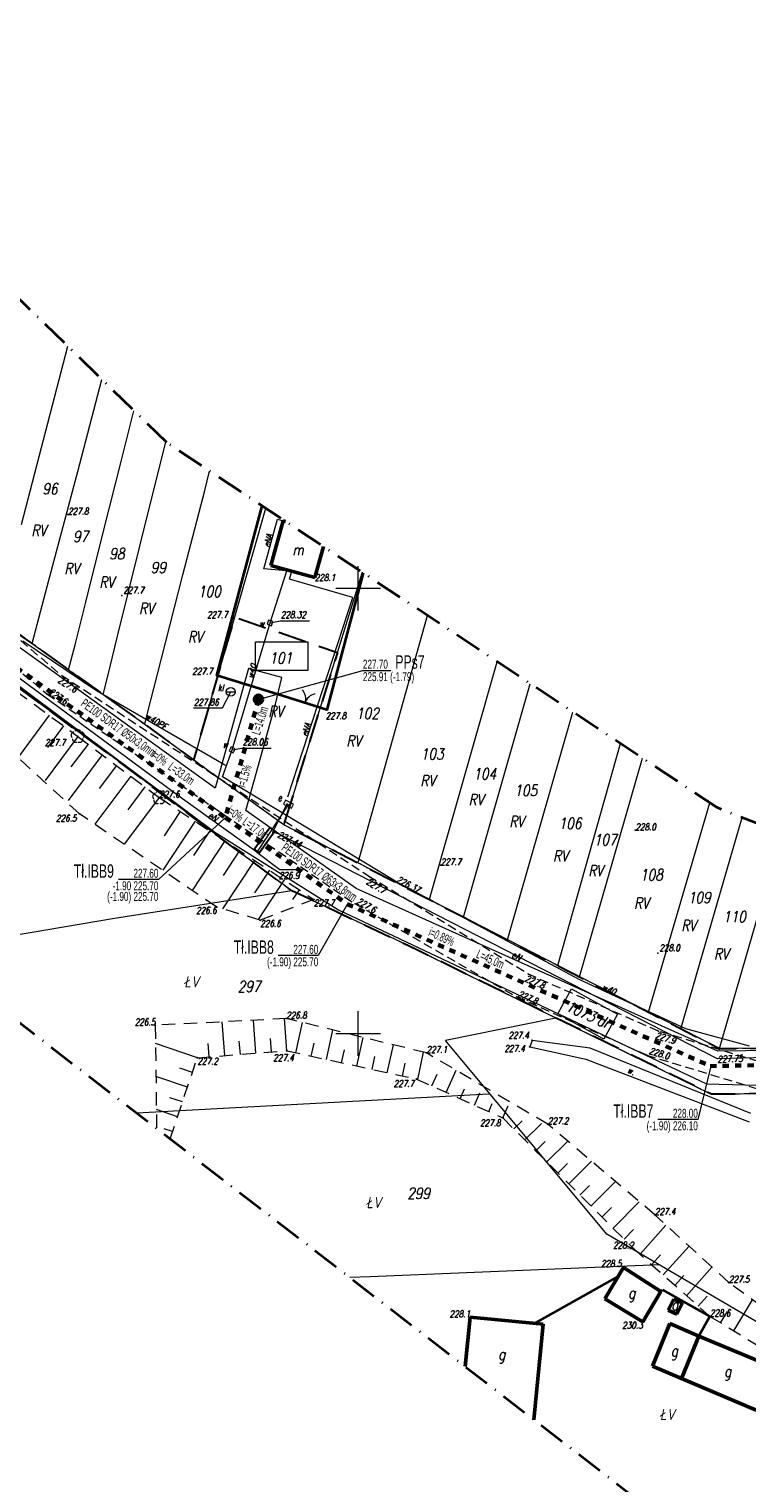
# Model space of a CAD drawing. Header units: millimetres. Extents: x 7436010 to 7436992, y 5663514 to 5666647.
# Tile 25 of 73: x 7436113 to 7436194, y 5664100 to 5664263. Entities that reach past the tile are written whole.
import ezdxf
from ezdxf.enums import TextEntityAlignment as Align

# ---------------------------------------------------------------- set-up
doc = ezdxf.new("R2010")
doc.units = ezdxf.units.MM
doc.header["$PDSIZE"] = 1
for name, pattern in [('$0$HIDDEN', [9.525, 6.35, -3.175]), ('0.7_0.7', [1.4, 0.7, -0.7]), ('1', [0]), ('2_EGBU_A', [0]), ('4', [2.5, 1.5, -1]), ('GAK', [3.5, 2, -0.75, 0, -0.75]), ('GDE', [0]), ('GUZ', [1.5, 1, -0.5]), ('KOR', [2, 1, 1]), ('KOU', [1.5, 1, -0.5]), ('UBE', [0]), ('UPE', [2, 1, 1])]:
    doc.linetypes.add(name, pattern=pattern)
for name, color, linetype, lineweight in [('1 OGRODZENIE', 7, 'BGT', 35), ('2 BRAMY FURTKI', 7, 'Continuous', 18), ('31 SZAMBO OSADNIK', 34, 'Continuous', 18), ('43 RZĘDNE KL', 34, 'Continuous', 18), ('5 RÓW PRZYDROŻNY', 7, 'Continuous', 18), ('9 JEZDNIA GRUNTOWA', 7, 'KOU', 18), ('_BB_Kanalizacja ciśnieniowa przydomowa - trasa', 64, '0.7_0.7', 60), ('_CC_Przepompownia przydomowa - plamki', 3, 'Continuous', 40), ('_CC_Przepompownia przydomowa - symbol', 1, 'Continuous', 40), ('_DZIAŁKI DO POZWOLENIA', 110, 'Continuous', 9), ('_J_rury AROT', 1, 'Continuous', 30), ('_LINIA ROZ.LOKA', 4, '$0$HIDDEN', 30), ('DZIALKI_SYT-WYS_T_0', 7, 'Continuous', 18), ('Działki zarys', 7, 'Continuous', 18), ('EBUOA_T_0', 7, 'Continuous', 18), ('EBUPO_L_0', 7, '4', 18), ('EBUPP_L_0', 7, '1', 50), ('EDZPD_L_1', 7, 'GDE', 18), ('EGBB_E_T_0', 7, 'Continuous', 18), ('EGBB_L_0', 7, '2_EGBU_A', 50), ('EUZPU_L_7', 7, 'KOR', 18), ('Linie_odn', 7, 'Continuous', 9), ('Numery działek uzupełnienie', 7, 'Continuous', 18), ('obszar odziaływania inwestcyji', 80, 'Continuous', 20), ('Podzial_sekcyjny_krzyze', 7, 'Continuous', 13), ('PunPOMIAR1', 7, 'Continuous', 18), ('RzedPOMIAR1', 7, 'Continuous', 18), ('SZOPO_L_0', 7, 'BGT', 35), ('SZZPZ_T_0', 7, 'Continuous', 18), ('UEEOA_T_0', 1, 'Continuous', 18), ('UEEOC_T_0', 1, 'Continuous', 18), ('UEEOO_T_0', 1, 'Continuous', 18), ('UEEPA_T_0', 1, 'Continuous', 18), ('UEEPB_L_0', 1, 'UBE', 18), ('UEEPON_L_0', 1, 'UPE', 18), ('UWWOA_T_0', 5, 'Continuous', 18), ('UWWOC_T_0', 5, 'Continuous', 18), ('UWWOO_T_0', 5, 'Continuous', 18), ('UWWPA_T_0', 5, 'Continuous', 18), ('UWWPO_L_0', 5, '1', 18), ('UŻYTKI LINIE', 96, 'GUZ', 18), ('UŻYTKI OZNACZENIE', 96, 'Continuous', 18), ('WUKOS_T_0', 7, 'Continuous', 18), ('WUKOS_T_1', 7, 'Continuous', 18), ('WUKPS_L_2', 7, '4', 18), ('ZAKRES MAPY', 1, 'GAK', 35)]:
    doc.layers.add(name, color=color, linetype=linetype, lineweight=lineweight)
doc.layers.add('_CC Tłoczny PRZYDOMOWA_ tekst', color=64, linetype='Continuous')
doc.layers.add('_map', color=7, linetype='Continuous')
doc.styles.add('K1_ACAD', font='romans.shx', dxfattribs={"width": 0.8, "oblique": 12})
doc.styles.add('PLAN 1 pop.', font='ARIALN.TTF', dxfattribs={"width": 0.8})
doc.styles.add('PLAN 2 pop.', font='ARIALN.TTF', dxfattribs={"width": 0.8})
doc.linetypes.add('BGT', pattern='A,3.75,[133,ltypeshp.shx,S=0.1875,R=0,X=0,Y=0],3.75', length=7.5)

# ---------------------------------------------------------------- blocks, each defined once
blk = doc.blocks.new('DLI')
at = {"linetype": 'Continuous'}
blk.add_circle((0, 0), 0.045, dxfattribs=at)
for centre, start, end in [((-0.36, 0.12), 102.1445, 221.86), ((0, 0.38), 30.1401, 149.8599), ((0.36, 0.12), 318.14, 77.8555), ((-0.22, -0.3), 174.1482, 293.8542), ((0.22, -0.3), 246.1458, 5.8518)]:
    blk.add_arc(centre, 0.375, start, end, dxfattribs=at)
blk = doc.blocks.new('STE')
at = {"linetype": 'Continuous'}
for p, q in [((0.5, 0.25), (-0.5, 0.25)), ((-0.5, 0.25), (-0.5, -0.25)), ((0.5, -0.25), (0.5, 0.25)), ((-0.5, -0.25), (0.5, -0.25))]:
    blk.add_line(p, q, dxfattribs=at)
blk = doc.blocks.new('WLM')
at = {"linetype": 'Continuous'}
for p, q in [((0.25, 0.25), (-0.25, 0.25)), ((-0.25, 0.25), (-0.25, -0.25)), ((0.25, -0.25), (0.25, 0.25)), ((-0.25, -0.25), (0.25, -0.25))]:
    blk.add_line(p, q, dxfattribs=at)
blk = doc.blocks.new('WSP')
at = {"linetype": 'Continuous'}
blk.add_circle((0, 0), 0.045, dxfattribs=at)
blk = doc.blocks.new('BGB')
at = {"linetype": 'Continuous'}
for centre, start, end in [((-1.5, 0), 359.9995, 60), ((1.5, 0), 120, 180.0005)]:
    blk.add_arc(centre, 1.5, start, end, dxfattribs=at)
blk = doc.blocks.new('SZB')
at = {"linetype": 'Continuous'}
blk.add_line((-0.5, 0), (0.5, 0), dxfattribs=at)
blk.add_circle((0, 0), 0.5, dxfattribs=at)
blk = doc.blocks.new('STUDZ')
at = {"layer": '1 OGRODZENIE', "flags": 128}
blk.add_lwpolyline([(7436150.57, 5664201.72), (7436146.47, 5664186.36), (7436141.59, 5664187.9), (7436134.12, 5664190.2), (7436139.21, 5664209.25)], dxfattribs=at)
at = {"layer": '43 RZĘDNE KL', "flags": 128}
blk.add_lwpolyline([(7436131.5, 5664186.57), (7436134.74, 5664186.57), (7436135.67, 5664188.37)], dxfattribs=at)
at = {"layer": '9 JEZDNIA GRUNTOWA', "flags": 128}
for points in [[(7436151.37, 5664167.53), (7436116.75, 5664190.13), (7436109.04, 5664196.7), (7436102.4, 5664203.34), (7436086.23, 5664219.71), (7436076.21, 5664230.83), (7436065.63, 5664243.71), (7436064.43, 5664245.46)], [(7436062.24, 5664244.01), (7436063.56, 5664242.04), (7436074.07, 5664228.97), (7436084.03, 5664217.83), (7436100.49, 5664201.14), (7436107.48, 5664194.42), (7436114.99, 5664188.15)], [(7436114.99, 5664188.15), (7436149.64, 5664164.56)], [(7436183.73, 5664150.27), (7436169.13, 5664156.64), (7436151.37, 5664167.53)], [(7436182.43, 5664147.56), (7436167.77, 5664154.1), (7436149.64, 5664164.56)], [(7436280.41, 5664080.73), (7436274.17, 5664079.85), (7436269.51, 5664083.51), (7436255.51, 5664098), (7436243.65, 5664111), (7436232.64, 5664123.79), (7436228.31, 5664129.31), (7436224.59, 5664134.12), (7436217.37, 5664139.4), (7436208.82, 5664142.62), (7436183.73, 5664150.27)], [(7436182.43, 5664147.56), (7436207.97, 5664139.83), (7436215.62, 5664136.64), (7436222.46, 5664132), (7436226.28, 5664127.57), (7436230.61, 5664122.32), (7436241.39, 5664109.35), (7436253.51, 5664096.36), (7436267.24, 5664081.29), (7436274.82, 5664073.98), (7436274.97, 5664071.83), (7436270.93, 5664071.9), (7436261.2, 5664079.86), (7436260.38, 5664076.46), (7436260.11, 5664074.65), (7436273.4, 5664066.35), (7436275.37, 5664062.35)]]:
    blk.add_lwpolyline(points, dxfattribs=at)
at = {"layer": 'Działki zarys', "flags": 128}
for points in [[(7436113.12, 5664161.31), (7436090.09, 5664157.48)], [(7436151.33, 5664122.66), (7436149.07, 5664122.57)]]:
    blk.add_lwpolyline(points, dxfattribs=at)
at = {"layer": 'EBUPO_L_0'}
blk.add_line((7436141.56, 5664207.59), (7436141.59, 5664207.68), dxfattribs=at)
at = {"layer": 'EBUPP_L_0'}
for p, q in [((7436141.56, 5664207.59), (7436140.18, 5664202.57)), ((7436141.84, 5664207.51), (7436141.56, 5664207.59)), ((7436145.11, 5664201.21), (7436146.08, 5664204.7)), ((7436140.18, 5664202.57), (7436145.11, 5664201.21)), ((7436177.7, 5664120.18), (7436179.81, 5664123.7)), ((7436179.81, 5664123.7), (7436184, 5664121.01)), ((7436184, 5664121.01), (7436181.98, 5664117.59)), ((7436181.98, 5664117.59), (7436177.7, 5664120.18)), ((7436185.46, 5664120.16), (7436184.82, 5664118.91)), ((7436186.44, 5664119.73), (7436185.46, 5664120.16)), ((7436185.82, 5664118.46), (7436186.44, 5664119.73)), ((7436185.02, 5664117.41), (7436183.06, 5664112.62)), ((7436184.82, 5664118.91), (7436185.82, 5664118.46)), ((7436188.29, 5664116.01), (7436185.02, 5664117.41)), ((7436186.33, 5664111.24), (7436188.29, 5664116.01)), ((7436183.06, 5664112.62), (7436186.33, 5664111.24))]:
    blk.add_line(p, q, dxfattribs=at)
at = {"layer": 'EDZPD_L_1'}
for p, q in [((7436112.16, 5664207.17), (7436117.37, 5664227.18)), ((7436118.47, 5664213.12), (7436121.2, 5664223.45)), ((7436123.41, 5664214.39), (7436124.79, 5664219.95)), ((7436125.43, 5664204.59), (7436128.39, 5664216.46)), ((7436121.33, 5664206.25), (7436123.41, 5664214.39)), ((7436115.05, 5664200.19), (7436118.47, 5664213.12)), ((7436132.75, 5664210.99), (7436133.3, 5664213.17)), ((7436130.3, 5664201.51), (7436132.75, 5664210.99)), ((7436138.24, 5664204.15), (7436139.61, 5664208.99)), ((7436119.34, 5664198.3), (7436121.33, 5664206.25)), ((7436122.95, 5664194.62), (7436125.43, 5664204.59)), ((7436135.54, 5664194.68), (7436138.24, 5664204.15)), ((7436127.85, 5664191.95), (7436130.3, 5664201.51)), ((7436150.45, 5664201.8), (7436141.62, 5664173.44)), ((7436113.37, 5664193.78), (7436115.05, 5664200.19)), ((7436118.18, 5664193.66), (7436119.34, 5664198.3)), ((7436149.98, 5664169.19), (7436157.79, 5664196.94)), ((7436112.01, 5664194.76), (7436118.47, 5664190.11)), ((7436121.77, 5664189.82), (7436122.95, 5664194.62)), ((7436132.47, 5664184.04), (7436135.54, 5664194.68)), ((7436117.45, 5664190.85), (7436118.18, 5664193.66)), ((7436126.29, 5664185.82), (7436127.85, 5664191.95)), ((7436158.01, 5664165.07), (7436165.62, 5664191.75)), ((7436118.47, 5664190.11), (7436123.13, 5664186.78)), ((7436121.32, 5664188.07), (7436121.77, 5664189.82)), ((7436161.83, 5664163.07), (7436169.34, 5664189.28)), ((7436122.89, 5664180.68), (7436112.52, 5664188.31)), ((7436123.13, 5664186.78), (7436126.56, 5664184.32)), ((7436166.78, 5664160.52), (7436174.13, 5664186.1)), ((7436126, 5664184.72), (7436126.29, 5664185.82)), ((7436126.56, 5664184.32), (7436130.43, 5664181.5)), ((7436132.01, 5664182.39), (7436132.47, 5664184.04)), ((7436130.43, 5664181.5), (7436134.23, 5664178.73)), ((7436131.51, 5664180.71), (7436132.01, 5664182.39)), ((7436172.45, 5664157.62), (7436179.48, 5664182.56)), ((7436128.34, 5664176.62), (7436122.89, 5664180.68)), ((7436174.87, 5664156.37), (7436181.95, 5664180.92)), ((7436141.62, 5664173.44), (7436134.23, 5664178.73)), ((7436137.3, 5664169.87), (7436128.34, 5664176.62)), ((7436182.61, 5664152.38), (7436189.53, 5664175.89)), ((7436190.59, 5664148.29), (7436141.62, 5664173.44)), ((7436186.26, 5664150.53), (7436193.14, 5664174.25)), ((7436190.6, 5664148.32), (7436197.6, 5664172.49)), ((7436142.54, 5664166.01), (7436137.3, 5664169.87)), ((7436142.54, 5664166.01), (7436122.62, 5664162.89)), ((7436154.19, 5664160.56), (7436142.54, 5664166.01)), ((7436122.62, 5664162.89), (7436113.12, 5664161.31)), ((7436189.72, 5664143.15), (7436154.19, 5664160.56)), ((7436172.22, 5664151.73), (7436159.82, 5664149.21)), ((7436177.93, 5664127.45), (7436159.82, 5664149.21)), ((7436219.97, 5664148.58), (7436190.59, 5664148.29)), ((7436219.25, 5664143.57), (7436189.72, 5664143.15)), ((7436164.67, 5664143.19), (7436125.12, 5664141.04)), ((7436257.37, 5664080.98), (7436177.93, 5664127.45)), ((7436183.83, 5664123.99), (7436151.33, 5664122.66))]:
    blk.add_line(p, q, dxfattribs=at)
at = {"layer": 'EGBB_L_0'}
for p, q in [((7436162.03, 5664112.57), (7436162.57, 5664118.12)), ((7436162.57, 5664118.12), (7436170.78, 5664117.33)), ((7436169.75, 5664106.61), (7436170.78, 5664117.33)), ((7436186.33, 5664111.24), (7436188.29, 5664116.01)), ((7436188.29, 5664116.01), (7436196.73, 5664112.46)), ((7436186.33, 5664111.24), (7436194.71, 5664107.7))]:
    blk.add_line(p, q, dxfattribs=at)
at = {"layer": 'EUZPU_L_7'}
for p, q in [((7436169.55, 5664149.22), (7436169.27, 5664148.5)), ((7436169.27, 5664148.5), (7436175.59, 5664147.09)), ((7436176.08, 5664148.34), (7436169.55, 5664149.22)), ((7436175.59, 5664147.09), (7436193.92, 5664140.06)), ((7436194.12, 5664141.01), (7436176.08, 5664148.34))]:
    blk.add_line(p, q, dxfattribs=at)
at = {"layer": 'Podzial_sekcyjny_krzyze', "color": 7, "lineweight": 13}
for p, q in [((7436150, 5664197.5), (7436150, 5664202.5)), ((7436147.5, 5664200), (7436152.5, 5664200)), ((7436150, 5664147.5), (7436150, 5664152.5)), ((7436147.5, 5664150), (7436152.5, 5664150))]:
    blk.add_line(p, q, dxfattribs=at)
at = {"layer": 'PunPOMIAR1'}
for p in [(7436123.44, 5664199.2), (7436116.75, 5664190.13), (7436134.12, 5664190.2), (7436114.99, 5664188.15), (7436146.47, 5664186.36), (7436151.37, 5664167.53), (7436149.64, 5664164.56), (7436183.69, 5664159.01), (7436169.13, 5664156.64), (7436167.77, 5664154.1), (7436183.73, 5664150.27), (7436182.43, 5664147.56)]:
    blk.add_point(p, dxfattribs=at)
at = {"layer": 'SZOPO_L_0'}
for p, q in [((7436169.8, 5664117.41), (7436179.21, 5664122.69)), ((7436184, 5664121.01), (7436184.2, 5664121.2)), ((7436184.2, 5664121.2), (7436189.53, 5664118.22)), ((7436189.53, 5664118.22), (7436188.29, 5664116.01))]:
    blk.add_line(p, q, dxfattribs=at)
at = {"layer": 'UEEOA_T_0'}
for p, q in [((7436138.6, 5664170.36), (7436141.17, 5664168.43)), ((7436141.17, 5664168.43), (7436143.81, 5664168.43))]:
    blk.add_line(p, q, dxfattribs=at)
at = {"layer": 'UEEPB_L_0'}
blk.add_line((7436142.17, 5664175.75), (7436138.6, 5664170.36), dxfattribs=at)
at = {"layer": 'UEEPON_L_0'}
for p, q in [((7436139.38, 5664202.18), (7436140.93, 5664207.76)), ((7436140.93, 5664207.76), (7436141.56, 5664207.59)), ((7436141.47, 5664201.99), (7436139.38, 5664202.18)), ((7436142.54, 5664201.91), (7436141.47, 5664201.99)), ((7436142.29, 5664201.04), (7436142.54, 5664201.91)), ((7436149.39, 5664198.97), (7436142.29, 5664201.04)), ((7436142.1, 5664176.58), (7436149.39, 5664198.97)), ((7436129.97, 5664176.52), (7436107.51, 5664193.14)), ((7436138.6, 5664170.36), (7436129.97, 5664176.52)), ((7436142.17, 5664175.75), (7436138.6, 5664170.36)), ((7436142.02, 5664175.83), (7436140.37, 5664172.59)), ((7436141.05, 5664172.42), (7436140.37, 5664172.59)), ((7436190.39, 5664147.14), (7436141.05, 5664172.42)), ((7436208.88, 5664147.64), (7436190.39, 5664147.14))]:
    blk.add_line(p, q, dxfattribs=at)
at = {"layer": 'UWWOA_T_0'}
for p, q in [((7436140.09, 5664196.11), (7436141.22, 5664196.36)), ((7436141.22, 5664196.36), (7436144.54, 5664196.36)), ((7436135.83, 5664181.86), (7436136.93, 5664182.06)), ((7436136.93, 5664182.06), (7436140.22, 5664182.06))]:
    blk.add_line(p, q, dxfattribs=at)
at = {"layer": 'UWWPO_L_0'}
for p, q in [((7436140.09, 5664196.11), (7436142.02, 5664202.07)), ((7436135.83, 5664181.86), (7436140.09, 5664196.11)), ((7436120.6, 5664188.48), (7436112.31, 5664194.07)), ((7436134.91, 5664180.21), (7436120.6, 5664188.48)), ((7436134.73, 5664178.81), (7436135.83, 5664181.86)), ((7436135.18, 5664180.05), (7436134.91, 5664180.21)), ((7436154.21, 5664167.05), (7436134.73, 5664178.81)), ((7436174.92, 5664156.03), (7436154.21, 5664167.05)), ((7436186.81, 5664150.52), (7436174.92, 5664156.03)), ((7436193.96, 5664148.55), (7436186.81, 5664150.52))]:
    blk.add_line(p, q, dxfattribs=at)
at = {"layer": 'UŻYTKI LINIE', "flags": 128}
for points in [[(7436206.19, 5664148.44), (7436190.59, 5664148.29), (7436141.62, 5664173.44), (7436134.23, 5664178.73), (7436130.43, 5664181.5), (7436126.56, 5664184.32), (7436123.13, 5664186.78), (7436118.47, 5664190.11), (7436112.01, 5664194.76), (7436109.54, 5664196.42), (7436108.31, 5664197.66), (7436105.62, 5664200.41), (7436102.57, 5664203.57), (7436101.26, 5664204.91), (7436100.26, 5664205.93), (7436096.6, 5664209.75), (7436092.97, 5664213.61), (7436091.35, 5664215.28), (7436089.1, 5664217.55), (7436088.21, 5664218.43), (7436087.57, 5664219.19), (7436083.78, 5664223.63), (7436082.87, 5664224.72), (7436078.82, 5664229.88), (7436076.49, 5664232.87), (7436073.76, 5664236.34), (7436070.83, 5664240.09), (7436069.13, 5664242.24), (7436066.99, 5664245.07), (7436065.9, 5664246.43)], [(7436276.33, 5664075.95), (7436256.87, 5664094.47), (7436242.69, 5664108.29), (7436226.64, 5664128.3), (7436226.02, 5664140.26), (7436224.85, 5664141.83), (7436219.25, 5664143.57), (7436189.72, 5664143.15), (7436154.19, 5664160.56), (7436142.54, 5664166.01), (7436137.3, 5664169.87), (7436128.34, 5664176.62), (7436122.89, 5664180.68), (7436112.52, 5664188.31), (7436106.94, 5664192.44), (7436102.25, 5664197.12), (7436092.18, 5664207.42), (7436082.36, 5664217.24), (7436081.21, 5664218.74), (7436075.77, 5664225.66), (7436070.7, 5664232.06), (7436065.72, 5664238.43), (7436061.62, 5664243.6)]]:
    blk.add_lwpolyline(points, dxfattribs=at)
at = {"layer": 'WUKPS_L_2'}
for p, q in [((7436107.52, 5664191.42), (7436118.47, 5664183.37)), ((7436118.67, 5664174.66), (7436109.12, 5664183.38)), ((7436118.47, 5664183.37), (7436127.63, 5664176.49)), ((7436127.63, 5664176.49), (7436145.02, 5664165.04)), ((7436134.09, 5664164.2), (7436118.67, 5664174.66)), ((7436145.02, 5664165.04), (7436138.99, 5664162.73)), ((7436138.99, 5664162.73), (7436134.09, 5664164.2)), ((7436141.9, 5664151.67), (7436127.19, 5664150.91)), ((7436157.67, 5664147.81), (7436141.9, 5664151.67)), ((7436127.19, 5664150.91), (7436127.34, 5664139.34)), ((7436133.26, 5664147.38), (7436133.11, 5664149.31)), ((7436136.75, 5664147.65), (7436136.6, 5664149.53)), ((7436140.24, 5664147.92), (7436140.1, 5664149.75)), ((7436144.71, 5664147.45), (7436145.08, 5664149.13)), ((7436128.86, 5664138.16), (7436131.92, 5664147.27)), ((7436131.92, 5664147.27), (7436141.98, 5664148.05)), ((7436141.98, 5664148.05), (7436156.54, 5664144.88)), ((7436148.13, 5664146.7), (7436148.49, 5664148.34)), ((7436151.55, 5664145.95), (7436151.9, 5664147.54)), ((7436154.97, 5664145.19), (7436155.31, 5664146.75)), ((7436171.32, 5664139.79), (7436157.67, 5664147.81)), ((7436131.36, 5664145.61), (7436129.17, 5664146.35)), ((7436158.27, 5664144.1), (7436158.86, 5664145.41)), ((7436156.54, 5664144.88), (7436166.25, 5664140.51)), ((7436161.47, 5664142.66), (7436161.96, 5664143.77)), ((7436163.06, 5664141.94), (7436164.02, 5664144.08)), ((7436130.25, 5664142.3), (7436128.67, 5664142.83)), ((7436164.66, 5664141.23), (7436165.06, 5664142.12)), ((7436166.25, 5664140.51), (7436167.06, 5664142.3)), ((7436166.25, 5664140.51), (7436180.95, 5664125.83)), ((7436167.49, 5664139.27), (7436168.42, 5664140.2)), ((7436129.13, 5664138.98), (7436128.17, 5664139.3)), ((7436183.34, 5664129.62), (7436171.32, 5664139.79)), ((7436169.97, 5664136.8), (7436171.13, 5664137.97)), ((7436172.45, 5664134.32), (7436173.7, 5664135.58)), ((7436174.92, 5664131.85), (7436176.27, 5664133.19)), ((7436177.4, 5664129.38), (7436178.83, 5664130.81)), ((7436191.66, 5664122.01), (7436183.34, 5664129.62)), ((7436179.88, 5664126.9), (7436181.4, 5664128.42)), ((7436180.95, 5664125.83), (7436189.53, 5664118.22)), ((7436182.98, 5664124.03), (7436184.44, 5664125.66)), ((7436185.6, 5664121.7), (7436187.04, 5664123.32)), ((7436188.22, 5664119.38), (7436189.64, 5664120.98)), ((7436205.46, 5664111.94), (7436191.66, 5664122.01)), ((7436190.73, 5664117.49), (7436191.82, 5664119.3)), ((7436189.53, 5664118.22), (7436204.19, 5664109.32))]:
    blk.add_line(p, q, dxfattribs=at)
at = {"layer": 'WUKPS_L_2', "linetype": 'Continuous'}
for p, q in [((7436115.25, 5664185.74), (7436111.8, 5664181.05)), ((7436116.86, 5664184.56), (7436115.06, 5664182.11)), ((7436118.47, 5664183.37), (7436114.82, 5664178.41)), ((7436121.23, 5664181.3), (7436117.38, 5664176.17)), ((7436119.63, 5664182.5), (7436117.71, 5664179.94)), ((7436122.83, 5664180.1), (7436120.9, 5664177.52)), ((7436124.43, 5664178.89), (7436120.38, 5664173.5)), ((7436127.63, 5664176.49), (7436123.74, 5664171.31)), ((7436126.03, 5664177.69), (7436124.09, 5664175.11)), ((7436129.99, 5664174.94), (7436128.18, 5664172.19)), ((7436131.66, 5664173.84), (7436128.02, 5664168.32)), ((7436135, 5664171.64), (7436131.33, 5664166.07)), ((7436133.33, 5664172.74), (7436131.5, 5664169.97)), ((7436136.67, 5664170.54), (7436134.83, 5664167.74)), ((7436138.34, 5664169.44), (7436134.76, 5664164)), ((7436140.01, 5664168.34), (7436138.33, 5664165.78)), ((7436141.68, 5664167.24), (7436138.76, 5664162.8)), ((7436143.35, 5664166.14), (7436142.63, 5664165.04)), ((7436141.98, 5664148.05), (7436141.7, 5664151.66)), ((7436135, 5664147.51), (7436134.71, 5664151.3)), ((7436138.49, 5664147.78), (7436138.21, 5664151.48)), ((7436143, 5664147.83), (7436143.75, 5664151.22)), ((7436146.42, 5664147.08), (7436147.15, 5664150.39)), ((7436131.92, 5664147.27), (7436127.21, 5664148.86)), ((7436149.84, 5664146.32), (7436150.55, 5664149.55)), ((7436153.26, 5664145.57), (7436153.95, 5664148.72)), ((7436156.68, 5664144.82), (7436157.35, 5664147.89)), ((7436130.81, 5664143.95), (7436127.26, 5664145.15)), ((7436159.87, 5664143.38), (7436160.99, 5664145.86)), ((7436129.69, 5664140.64), (7436127.31, 5664141.44)), ((7436168.73, 5664138.03), (7436170.59, 5664139.9)), ((7436171.21, 5664135.56), (7436173.55, 5664137.9)), ((7436173.68, 5664133.09), (7436176.23, 5664135.64)), ((7436176.16, 5664130.61), (7436178.91, 5664133.37)), ((7436178.64, 5664128.14), (7436181.59, 5664131.1)), ((7436181.68, 5664125.19), (7436184.59, 5664128.48)), ((7436184.29, 5664122.87), (7436187.18, 5664126.11)), ((7436186.91, 5664120.54), (7436189.76, 5664123.75)), ((7436192.22, 5664116.59), (7436194.33, 5664120.06))]:
    blk.add_line(p, q, dxfattribs=at)
at = {"layer": 'WUKPS_L_2'}
for p in [(7436138.34, 5664169.44), (7436145.02, 5664165.04), (7436166.25, 5664140.51), (7436189.53, 5664118.22)]:
    blk.add_point(p, dxfattribs=at)
at = {"layer": 'ZAKRES MAPY', "ltscale": 1.5}
blk.add_lwpolyline([(7436374.97, 5664551.12), (7436314.26, 5664327.89), (7436265.48, 5664145.73), (7436190.34, 5664175.36), (7436128.48, 5664216.37), (7436084.76, 5664258.91), (7436020.69, 5664216.5), (7436066.47, 5664163.89), (7436111.25, 5664151.74), (7436188.88, 5664091.86), (7436214.32, 5664064.98), (7436222.62, 5664010.82)], dxfattribs=at)
at = {"layer": '2 BRAMY FURTKI', "rotation": 342.4856704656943}
blk.add_blockref('BGB', (7436144.03, 5664187.13), dxfattribs=at)
at = {"layer": '31 SZAMBO OSADNIK'}
blk.add_blockref('SZB', (7436135.67, 5664188.37), dxfattribs=at)
at = {"layer": 'SZZPZ_T_0'}
for p, rotation in [((7436118.47, 5664183.37), 0.06170756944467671), ((7436127.63, 5664176.49), 0.06168024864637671)]:
    blk.add_blockref('DLI', p, dxfattribs=dict(at, rotation=rotation))
at = {"layer": 'UEEPA_T_0', "rotation": 332.5076570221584}
blk.add_blockref('STE', (7436142.17, 5664175.75), dxfattribs=at)
at = {"layer": 'UWWPA_T_0'}
for p, rotation in [((7436140.09, 5664196.11), 341.5693201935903), ((7436135.83, 5664181.86), 333.6414666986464)]:
    blk.add_blockref('WLM', p, dxfattribs=dict(at, rotation=rotation))
at = {"layer": 'WUKOS_T_0'}
for p, rotation in [((7436117.38, 5664208.28), 0.06176221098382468), ((7436145.11, 5664201.21), 0.06176221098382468), ((7436136.01, 5664196.62), 0.06173489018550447), ((7436118.47, 5664183.37), 0.06170756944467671), ((7436127.63, 5664176.49), 0.06168024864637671), ((7436118.67, 5664174.66), 0.06165292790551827), ((7436181.15, 5664172.82), 0.06176221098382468), ((7436159.27, 5664168.9), 0.06168024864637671), ((7436145.02, 5664165.04), 0.06165292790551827), ((7436134.09, 5664164.2), 0.06162560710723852), ((7436138.99, 5664162.73), 0.06162560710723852), ((7436141.9, 5664151.67), 0.06157096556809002), ((7436127.19, 5664150.91), 0.06154364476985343), ((7436169.27, 5664148.5), 0.06159828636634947), ((7436169.55, 5664149.22), 0.06159828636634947), ((7436131.92, 5664147.27), 0.06151632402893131), ((7436141.98, 5664148.05), 0.06154364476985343), ((7436157.67, 5664147.81), 0.06157096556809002), ((7436156.54, 5664144.88), 0.06154364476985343), ((7436166.25, 5664140.51), 0.06151632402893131), ((7436171.32, 5664139.79), 0.06154364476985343), ((7436183.34, 5664129.62), 0.06148900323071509), ((7436180.95, 5664125.83), 0.06143436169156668), ((7436179.81, 5664123.7), 0.06140704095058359), ((7436191.66, 5664122.01), 0.06146168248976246), ((7436162.57, 5664118.12), 0.061270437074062), ((7436181.98, 5664117.59), 0.06135239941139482), ((7436189.53, 5664118.22), 0.06140704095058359)]:
    blk.add_blockref('WSP', p, dxfattribs=dict(at, rotation=rotation))
at = {"layer": '31 SZAMBO OSADNIK', "style": 'K1_ACAD', "oblique": 12, "width": 0.8}
blk.add_text('kl', height=0.75, dxfattribs=at).set_placement((7436134.22, 5664188.45))
at = {"layer": '43 RZĘDNE KL', "style": 'K1_ACAD', "oblique": 12, "width": 0.8}
blk.add_text('227.86', height=0.75, dxfattribs=at).set_placement((7436131.51, 5664186.83))
at = {"layer": '5 RÓW PRZYDROŻNY', "style": 'K1_ACAD', "oblique": 12, "width": 0.8}
blk.add_text('w.', height=0.75, rotation=336.6153, dxfattribs=at).set_placement((7436180.7, 5664145.78), align=Align.MIDDLE)
at = {"layer": 'DZIALKI_SYT-WYS_T_0', "style": 'K1_ACAD', "oblique": 12, "width": 0.8}
for s, p in [('96', (7436115.36, 5664211.18)), ('97', (7436118.8, 5664205.81)), ('98', (7436122.88, 5664203.89)), ('99', (7436127.54, 5664202.32)), ('100', (7436133.28, 5664199.64)), ('101', (7436141.3, 5664192.16)), ('102', (7436151.04, 5664185.95)), ('103', (7436158.31, 5664181.39)), ('104', (7436164.22, 5664179.16)), ('105', (7436168.83, 5664177.3)), ('106', (7436173.81, 5664173.6)), ('107', (7436177.76, 5664171.75)), ('108', (7436182.95, 5664167.82)), ('109', (7436188.33, 5664165.26)), ('110', (7436192.28, 5664163.12)), ('297', (7436137.74, 5664155.27)), ('299', (7436156.79, 5664132.04))]:
    blk.add_text(s, height=1.25, dxfattribs=at).set_placement(p, align=Align.MIDDLE)
at = {"layer": 'EBUOA_T_0', "style": 'K1_ACAD', "oblique": 12, "width": 0.8}
for s, rotation, p in [('m', 0.0618, (7436143.23, 5664204.33)), ('g', 0.0614, (7436180.74, 5664120.65)), ('g', 0.0614, (7436185.56, 5664119.33)), ('g', 0.0613, (7436185.52, 5664114.15))]:
    blk.add_text(s, height=1.25, rotation=rotation, dxfattribs=at).set_placement(p, align=Align.MIDDLE)
at = {"layer": 'EGBB_E_T_0', "style": 'K1_ACAD', "oblique": 12, "width": 0.8}
for p in [(7436166.13, 5664113.76), (7436191.52, 5664111.85)]:
    blk.add_text('g', height=1.25, dxfattribs=at).set_placement(p, align=Align.MIDDLE)
at = {"layer": 'Numery działek uzupełnienie', "style": 'K1_ACAD', "oblique": 12, "width": 0.8}
blk.add_text('1073', height=1.25, rotation=335.9578, dxfattribs=at).set_placement((7436175.02, 5664152.48), align=Align.MIDDLE)
at = {"layer": 'RzedPOMIAR1', "style": 'K1_ACAD', "oblique": 12, "width": 0.8}
for s, p in [('227.7', (7436123.6, 5664199.43)), ('227.7', (7436131.34, 5664190.3)), ('227.8', (7436146.34, 5664185.31)), ('228.0', (7436183.85, 5664159.24))]:
    blk.add_text(s, height=0.75, dxfattribs=at).set_placement(p)
for s, rotation, p in [('227.6', 326.8634, (7436116.18, 5664189.5)), ('227.6', 325.7526, (7436115.11, 5664188.19)), ('227.7', 328.4844, (7436150.84, 5664166.84)), ('227.6', 330.0174, (7436149.74, 5664164.64)), ('227.8', 336.4283, (7436168.65, 5664155.91)), ('227.8', 335.9578, (7436167.86, 5664154.16)), ('227.9', 343.0434, (7436183.33, 5664149.46)), ('228.0', 343.1609, (7436182.64, 5664147.73))]:
    blk.add_text(s, height=0.75, rotation=rotation, dxfattribs=at).set_placement(p)
at = {"layer": 'UEEOA_T_0', "style": 'K1_ACAD', "oblique": 12, "width": 0.8}
blk.add_text('e', height=0.75, rotation=0.0617, dxfattribs=at).set_placement((7436140.96, 5664176.1))
blk.add_text('226.9', height=0.75, dxfattribs=at).set_placement((7436141.09, 5664168.13), align=Align.TOP_LEFT)
at = {"layer": 'UEEOC_T_0', "style": 'K1_ACAD', "oblique": 12, "width": 0.8}
for s, rotation, p in [('227.44', 332.8815, (7436141.2, 5664172.75)), ('227.75', 1.5488, (7436190.37, 5664147.48))]:
    blk.add_text(s, height=0.75, rotation=rotation, dxfattribs=at).set_placement(p, align=Align.TOP_LEFT)
at = {"layer": 'UEEOO_T_0', "style": 'K1_ACAD', "oblique": 12, "width": 0.8}
for s, rotation, p in [('eNA', 74.4675, (7436140.04, 5664204.56)), ('eNA', 71.9742, (7436144.29, 5664183.31)), ('eN', 324.4812, (7436133.06, 5664174.31)), ('eN', 332.8814, (7436167.16, 5664158.59))]:
    blk.add_text(s, height=0.75, rotation=rotation, dxfattribs=at).set_placement(p)
at = {"layer": 'UWWOA_T_0', "style": 'K1_ACAD', "oblique": 12, "width": 0.8}
for s, p in [('228.32', (7436141.3, 5664196.66)), ('w', (7436138.86, 5664195.67)), ('228.06', (7436137.01, 5664182.36)), ('w', (7436134.77, 5664182.06))]:
    blk.add_text(s, height=0.75, dxfattribs=at).set_placement(p)
at = {"layer": 'UWWOC_T_0', "style": 'K1_ACAD', "oblique": 12, "width": 0.8}
blk.add_text('226.37', height=0.75, rotation=331.9813, dxfattribs=at).set_placement((7436154.21, 5664167.05))
at = {"layer": 'UWWOO_T_0', "style": 'K1_ACAD', "oblique": 12, "width": 0.8}
for s, rotation, p in [('w40', 73.3709, (7436138.21, 5664189.82)), ('w40PE', 329.96, (7436125.98, 5664185.37)), ('w40', 335.1395, (7436177.32, 5664154.92))]:
    blk.add_text(s, height=0.75, rotation=rotation, dxfattribs=at).set_placement(p)
at = {"layer": 'UŻYTKI OZNACZENIE', "style": 'K1_ACAD', "oblique": 12, "width": 0.8}
for s, p in [('RV', (7436113.27, 5664207.12)), ('RV', (7436116.96, 5664202.83)), ('RV', (7436120.89, 5664201.31)), ('RV', (7436125.37, 5664198.36)), ('RV', (7436130.85, 5664195.17)), ('RV', (7436139.9, 5664186.79)), ('RV', (7436148.66, 5664183.48)), ('RV', (7436156.97, 5664179.02)), ('RV', (7436162.4, 5664176.88)), ('RV', (7436166.97, 5664174.43)), ('RV', (7436171.9, 5664170.56)), ('RV', (7436175.84, 5664168.91)), ('RV', (7436181, 5664165.26)), ('RV', (7436186.3, 5664162.75)), ('RV', (7436189.97, 5664159.55)), ('ŁV', (7436130.43, 5664156.42)), ('ŁV', (7436150.9, 5664131.62)), ('ŁV', (7436183.89, 5664107.82))]:
    blk.add_text(s, height=1.25, dxfattribs=at).set_placement(p, align=Align.TOP_LEFT)
blk.add_text('dr', height=1.25, rotation=335.9578, dxfattribs=at).set_placement((7436177.21, 5664152.19), align=Align.TOP_LEFT)
at = {"layer": 'WUKOS_T_1', "style": 'K1_ACAD', "oblique": 12, "width": 0.8}
for s, rotation, p in [('227.8', 0.0618, (7436117.38, 5664208.28)), ('227.7', 0.0617, (7436133.01, 5664196.66)), ('227.7', 0.0617, (7436114.79, 5664182.31)), ('227.6', 0.0617, (7436127.63, 5664176.49)), ('228.0', 0.0618, (7436181.15, 5664172.82)), ('227.7', 0.0617, (7436159.27, 5664168.9)), ('226.8', 0.0616, (7436141.9, 5664151.67)), ('227.4', 0.0616, (7436166.88, 5664149.42)), ('227.1', 0.0616, (7436157.67, 5664147.81)), ('227.2', 0.0615, (7436171.32, 5664139.79)), ('227.4', 0.0615, (7436183.34, 5664129.62)), ('227.5', 0.0615, (7436191.66, 5664122.01)), ('228.6', 0.0614, (7436189.53, 5664118.22))]:
    blk.add_text(s, height=0.75, rotation=rotation, dxfattribs=at).set_placement(p)
blk.add_text('228.1', height=0.75, rotation=0.0618, dxfattribs=at).set_placement((7436145.11, 5664201.21), align=Align.MIDDLE_LEFT)
for s, rotation, p in [('226.5', 0.0617, (7436118.34, 5664174.55)), ('226.6', 0.0616, (7436134.09, 5664164.2)), ('227.7', 0.0615, (7436156.29, 5664144.74)), ('227.8', 0.0615, (7436166, 5664140.33)), ('230.3', 0.0614, (7436181.98, 5664117.59))]:
    blk.add_text(s, height=0.75, rotation=rotation, dxfattribs=at).set_placement(p, align=Align.TOP_RIGHT)
for s, rotation, p in [('227.7', 0.0617, (7436145.02, 5664165.04)), ('226.6', 0.0616, (7436138.99, 5664162.73)), ('227.4', 0.0616, (7436166.42, 5664148.68)), ('227.2', 0.0615, (7436131.92, 5664147.27)), ('227.4', 0.0615, (7436140.45, 5664147.65))]:
    blk.add_text(s, height=0.75, rotation=rotation, dxfattribs=at).set_placement(p, align=Align.TOP_LEFT)
for s, rotation, p in [('226.5', 0.0615, (7436127.19, 5664150.91)), ('228.2', 0.0614, (7436180.95, 5664125.83)), ('228.1', 0.0613, (7436162.57, 5664118.12))]:
    blk.add_text(s, height=0.75, rotation=rotation, dxfattribs=at).set_placement(p, align=Align.RIGHT)
blk.add_text('228.5', height=0.75, rotation=0.0614, dxfattribs=at).set_placement((7436179.6, 5664124.16), align=Align.MIDDLE_RIGHT)

msp = doc.modelspace()

# ---------------------------------------------------------------- hatches: boundary and pattern name
at = {"layer": '_CC_Przepompownia przydomowa - plamki', "linetype": 'Continuous'}
h = msp.add_hatch(color=256, dxfattribs=at)
edge = h.paths.add_edge_path()
edge.add_arc((7436138.79, 5664187.52), 0.5, 0, 360)

# ---------------------------------------------------------------- linework, layer by layer
at = {"layer": '_BB_Kanalizacja ciśnieniowa przydomowa - trasa'}
for points in [[(7436079.85, 5664222.85), (7436095.29, 5664206.5), (7436108.2, 5664193.53), (7436135.07, 5664174.24), (7436148.76, 5664164.53), (7436189.55, 5664146.34), (7436213.41, 5664146.76), (7436223.59, 5664144.99), (7436228.38, 5664140.59), (7436228.52, 5664128.5), (7436241.33, 5664111.37), (7436251.61, 5664100.67), (7436255.11, 5664097.14), (7436270.89, 5664082.51), (7436274.9, 5664078.58), (7436274.9, 5664078.58)], [(7436138.79, 5664187.52), (7436135.07, 5664174.24)]]:
    msp.add_lwpolyline(points, dxfattribs=at)
at = {"layer": '_CC_Przepompownia przydomowa - symbol', "linetype": 'Continuous'}
msp.add_circle((7436138.79, 5664187.52), 0.5, dxfattribs=at)
at = {"layer": '_DZIAŁKI DO POZWOLENIA'}
for points in [[(7436138.46, 5664193.98), (7436144.35, 5664193.98), (7436144.35, 5664190.78), (7436138.46, 5664190.78)], [(7436173.97, 5664154.99), (7436179.14, 5664152.16), (7436177.6, 5664149.36), (7436172.44, 5664152.19)]]:
    msp.add_lwpolyline(points, close=True, dxfattribs=at)
at = {"layer": '_J_rury AROT'}
msp.add_lwpolyline([(7436138.32, 5664170.68), (7436140.05, 5664173.13), (7436140.62, 5664172.73), (7436138.89, 5664170.28)], close=True, dxfattribs=at)
at = {"layer": '_LINIA ROZ.LOKA', "ltscale": 0.5, "flags": 128}
msp.add_lwpolyline([(7436769.82, 5666386.17), (7436785.63, 5666401.9), (7436777.17, 5666339.85), (7436769.64, 5666284.84), (7436763.69, 5666241.33), (7436758.71, 5666204.87), (7436747, 5666120.48), (7436746.67, 5666118.16), (7436746, 5666112.25), (7436742.68, 5666086.95), (7436737.87, 5666050.31), (7436735.79, 5666034.48), (7436729.16, 5665983.96), (7436725.41, 5665955.37), (7436721.16, 5665922.94), (7436716.68, 5665892.75), (7436714.65, 5665879.5), (7436710.7, 5665853.65), (7436705.91, 5665822.36), (7436701.24, 5665791.78), (7436696.68, 5665761.99), (7436693.36, 5665740.28), (7436692.49, 5665734.57), (7436691.24, 5665725.21), (7436686.82, 5665692.28), (7436686.24, 5665687.98), (7436687.02, 5665687.87), (7436687.8, 5665687.76), (7436688.43, 5665687.68), (7436689.73, 5665687.5), (7436691.7, 5665687.22), (7436695.05, 5665686.76), (7436699.59, 5665686.13), (7436703.87, 5665685.5), (7436710.05, 5665684.69), (7436704.14, 5665626.72), (7436692.35, 5665554.03), (7436684.4, 5665507.89), (7436678.95, 5665476.38), (7436678.11, 5665452.58), (7436669.82, 5665424.53), (7436658.74, 5665384.42), (7436649.92, 5665353.22), (7436656.07, 5665352.41), (7436640.53, 5665294.18), (7436627.07, 5665248.66), (7436617.8, 5665220.56), (7436609.03, 5665184.74), (7436597.09, 5665145.04), (7436586.74, 5665104.18), (7436580.26, 5665077.61), (7436551.4, 5665080.63), (7436544.13, 5665053.46), (7436541.65, 5665043.68), (7436535.65, 5665019.89), (7436527.28, 5664986.71), (7436518.85, 5664953.13), (7436540.24, 5664951.29), (7436527.27, 5664905.09), (7436512.89, 5664848.87), (7436512.75, 5664848.25), (7436491.25, 5664843.66), (7436490.45, 5664840.42), (7436488.75, 5664840.17), (7436485.59, 5664828.52), (7436480.77, 5664810.69), (7436477.56, 5664798.83), (7436470.05, 5664771.07), (7436466.78, 5664758.91), (7436461, 5664737.53), (7436453.38, 5664709.45), (7436450.49, 5664698.66), (7436449.29, 5664694.23), (7436447.88, 5664689), (7436444.73, 5664677.41), (7436439.73, 5664658.88), (7436430.8, 5664625.84), (7436422.09, 5664592.64), (7436411.81, 5664553.45), (7436402.82, 5664519.11), (7436395.06, 5664489.58), (7436386.91, 5664458.42), (7436380.7, 5664434.66), (7436376.52, 5664418.9), (7436373.4, 5664406.85), (7436371.23, 5664398.64), (7436365.4, 5664376.39), (7436360.19, 5664356.59), (7436358.97, 5664351.96), (7436370.07, 5664349.72), (7436345.74, 5664252.38), (7436338.1, 5664221.81), (7436346.56, 5664219.64), (7436332.96, 5664172.83), (7436327.71, 5664153.96), (7436320.71, 5664127.65), (7436315.85, 5664109.04), (7436293.51, 5664105.67), (7436291.78, 5664098.99), (7436311.25, 5664095.22), (7436305.86, 5664069.9), (7436301.25, 5664052.5), (7436298.26, 5664034.7), (7436295.23, 5664016.7), (7436294.2, 5663992.36), (7436295.68, 5663969.32), (7436298.86, 5663944.9), (7436305.05, 5663922.42), (7436309.37, 5663907.37), (7436310.08, 5663904.28), (7436287.94, 5663894.27), (7436287.89, 5663894.23), (7436289.29, 5663888.17), (7436307.22, 5663896.42), (7436313.56, 5663878.37), (7436316.82, 5663864.36), (7436323.1, 5663841.84), (7436323.62, 5663840.35), (7436302.73, 5663832.55), (7436306.08, 5663818.61), (7436328.59, 5663826.53), (7436335.3, 5663807.88), (7436346.49, 5663776.83), (7436347.27, 5663774.44), (7436325.84, 5663769.72), (7436328.27, 5663765.49), (7436328.27, 5663765.49), (7436337.73, 5663749.26), (7436355.95, 5663758.12), (7436369.04, 5663743.04), (7436379.22, 5663723.73), (7436386.59, 5663707.33), (7436393.78, 5663687.44), (7436394.54, 5663683.16), (7436386.12, 5663681.18), (7436375.06, 5663673.19), (7436376.66, 5663669.4), (7436378.04, 5663665.37), (7436383.14, 5663649.89), (7436385.45, 5663641.27), (7436392.56, 5663614.94), (7436402.77, 5663597.55), (7436404.55, 5663594.36), (7436398.14, 5663579.56), (7436383.47, 5663579.87), (7436383.47, 5663598.95), (7436383.54, 5663613.76), (7436381.27, 5663622.16), (7436375.49, 5663643.65), (7436374.49, 5663647.41), (7436373.19, 5663652.22), (7436366.81, 5663649.77), (7436363.11, 5663660.13), (7436369.06, 5663664.53), (7436367.98, 5663667.46), (7436362.42, 5663663.46), (7436351.03, 5663690.17), (7436348.92, 5663700.66), (7436355.28, 5663701.41), (7436350.01, 5663711.55), (7436342.68, 5663723.84), (7436323.69, 5663721.1), (7436294.62, 5663770.74), (7436268.86, 5663766.23), (7436263.07, 5663785.82), (7436260.04, 5663784.81), (7436254.69, 5663782.73), (7436252.46, 5663789.25), (7436260.43, 5663792.4), (7436278.16, 5663799.5), (7436285.7, 5663801.99), (7436278.82, 5663825.68), (7436273.4, 5663846.93), (7436269.39, 5663864.94), (7436284.57, 5663868.62), (7436282.66, 5663876.99), (7436274.79, 5663875.66), (7436272.43, 5663887.4), (7436280.04, 5663888.29), (7436279.11, 5663892.09), (7436269.52, 5663890.93), (7436263.1, 5663914.55), (7436258.6, 5663935.85), (7436251.25, 5663959.73), (7436247.77, 5663974.33), (7436257.81, 5663977.45), (7436257.7, 5663985.66), (7436257.6, 5663994.26), (7436254.81, 5664004.46), (7436251.48, 5664016.71), (7436250.55, 5664027.07), (7436249.49, 5664037.26), (7436242.69, 5664037.33), (7436241.68, 5664048.83), (7436240.9, 5664065.75), (7436219.89, 5664094.24), (7436221.99, 5664101.65), (7436224.11, 5664100.45), (7436249.12, 5664102.02), (7436242.68, 5664108.3), (7436226.64, 5664128.31), (7436226.02, 5664140.26), (7436224.84, 5664141.85), (7436219.24, 5664143.56), (7436189.72, 5664143.16), (7436172.24, 5664151.73), (7436160.04, 5664157.7), (7436156.65, 5664159.35), (7436144.81, 5664164.95), (7436142.54, 5664166.01), (7436135.05, 5664171.55), (7436122.04, 5664181.32), (7436108.22, 5664191.49), (7436106.94, 5664192.44), (7436096.69, 5664202.79), (7436089.7, 5664209.89), (7436082.36, 5664217.23), (7436065.98, 5664208.51), (7436054.19, 5664202.18), (7436048.15, 5664211.64), (7436077.49, 5664231.59), (7436078.11, 5664230.8), (7436082.88, 5664224.7), (7436088.01, 5664218.66), (7436091.26, 5664215.4), (7436100.88, 5664205.31), (7436105.44, 5664200.58), (7436107, 5664199), (7436108.61, 5664197.36), (7436109.38, 5664196.58), (7436109.54, 5664196.42), (7436113.39, 5664193.77), (7436117.54, 5664190.76), (7436126.19, 5664184.59), (7436131.52, 5664180.7), (7436136.12, 5664196.77), (7436147.66, 5664192.78), (7436144.07, 5664181.29), (7436141.62, 5664173.45), (7436149.98, 5664169.14), (7436161.93, 5664163.01), (7436166.87, 5664160.46), (7436176.13, 5664155.71), (7436190.6, 5664148.29), (7436211.64, 5664148.49), (7436219.97, 5664148.58), (7436227.76, 5664146.18), (7436230.92, 5664142.23), (7436230.7, 5664137.63), (7436231.98, 5664130.14), (7436242.86, 5664115.22), (7436255.74, 5664102.74), (7436277.11, 5664081.5), (7436279.29, 5664110.77), (7436287.11, 5664140.3), (7436294.81, 5664168.38), (7436300.41, 5664167.93), (7436303.62, 5664180.05), (7436314.75, 5664222.52), (7436320.67, 5664244.51), (7436329.29, 5664276.33), (7436339.49, 5664314.22), (7436347.35, 5664343.31), (7436344.05, 5664344.14), (7436348.21, 5664369.31), (7436371.21, 5664451.73), (7436387.62, 5664516.96), (7436415.59, 5664621.21), (7436434.67, 5664694.68), (7436464.45, 5664803.67), (7436472.92, 5664837.82), (7436477.35, 5664838.62), (7436478.21, 5664841.78), (7436481.51, 5664853.98), (7436494.03, 5664899.69), (7436502.4, 5664930.23), (7436504.59, 5664938.28), (7436507.77, 5664949.8), (7436500.72, 5664950), (7436508.91, 5664982.67), (7436528.12, 5665058.56), (7436539.99, 5665099.16), (7436546.5, 5665097.77), (7436553.59, 5665124.94), (7436568.61, 5665185.17), (7436573.13, 5665202.81), (7436575.09, 5665210.14), (7436580.01, 5665229.57), (7436583.77, 5665244.51), (7436593.84, 5665284.25), (7436602.23, 5665317.29), (7436613.91, 5665363.64), (7436618.24, 5665380.68), (7436630.04, 5665427.09), (7436635.6, 5665448.86), (7436641.55, 5665472.26), (7436645.6, 5665488.17), (7436647.47, 5665501.71), (7436650.05, 5665519.83), (7436651.53, 5665531.05), (7436655.66, 5665560.73), (7436662.17, 5665607.71), (7436664.22, 5665622.58), (7436669.04, 5665657.29), (7436673.24, 5665687.67), (7436669.13, 5665688.35), (7436676.29, 5665740.38), (7436691.42, 5665845.09), (7436699.67, 5665904.31), (7436707.4, 5665965.13), (7436522.2, 5665967.37), (7436460.27, 5665974.02), (7436461.79, 5665994.07), (7436645.18, 5665988.69), (7436704.6, 5665987.73), (7436718.23, 5666087.22), (7436731.41, 5666189.83), (7436742.14, 5666261.15), (7436750, 5666316.48), (7436754.58, 5666343.8), (7436764.08, 5666343.13), (7436769.82, 5666386.17)], dxfattribs=at)
at = {"layer": 'Linie_odn'}
for points in [[(7436138.85, 5664187.56), (7436150.53, 5664190.77), (7436153.68, 5664190.77)], [(7436135.04, 5664174.23), (7436127.54, 5664167.29), (7436123.04, 5664167.29)], [(7436148.77, 5664164.47), (7436145.51, 5664158.74), (7436141.01, 5664158.74)], [(7436189.62, 5664146.34), (7436188.17, 5664140.33), (7436183.67, 5664140.33)]]:
    msp.add_lwpolyline(points, dxfattribs=at)
at = {"layer": 'obszar odziaływania inwestcyji', "ltscale": 2}
for points in [[(7436133.91, 5664177.53), (7436109.5, 5664195.06), (7436096.73, 5664207.89), (7436080.07, 5664225.54), (7436054.19, 5664205.64), (7436052.21, 5664204.03), (7436053.4, 5664201.9), (7436061.49, 5664206.19)], [(7436061.49, 5664206.19), (7436079.63, 5664220.16), (7436094.24, 5664205.49), (7436107.19, 5664192.47), (7436133.9, 5664172.61), (7436147.77, 5664163.89), (7436189.14, 5664144.33), (7436219.25, 5664143.57), (7436224.85, 5664141.83), (7436226.02, 5664140.26), (7436226.64, 5664128.3), (7436242.82, 5664108.16), (7436249.12, 5664102.02)], [(7436137.37, 5664175.05), (7436140.71, 5664186.98), (7436141.4, 5664189.98), (7436137.65, 5664190.99), (7436136.86, 5664188.06), (7436133.91, 5664177.53)], [(7436285.93, 5664105.93), (7436284.32, 5664099.64), (7436278.97, 5664079.87), (7436276.3, 5664080.01), (7436272.27, 5664083.96), (7436256.5, 5664098.58), (7436253.04, 5664102.06), (7436242.86, 5664112.67), (7436230.51, 5664129.17), (7436230.37, 5664141.47), (7436224.51, 5664146.85), (7436215.17, 5664148.31), (7436190.4, 5664148.01), (7436149.76, 5664166.28), (7436137.37, 5664175.05)]]:
    msp.add_lwpolyline(points, dxfattribs=at)

# ---------------------------------------------------------------- block references
at = {"layer": '_map'}
msp.add_blockref('STUDZ', (0, 0), dxfattribs=at)

# ---------------------------------------------------------------- texts
at = {"layer": '_CC Tłoczny PRZYDOMOWA_ tekst', "width": 0.8}
for s, height, style, p in [('PPs7', 1.5, 'PLAN 1 pop.', (7436154.17, 5664190.97)), ('227.70', 1, 'PLAN 2 pop.', (7436150.53, 5664190.97)), ('225.91 (-1.79)', 1, 'PLAN 2 pop.', (7436150.53, 5664189.57))]:
    msp.add_text(s, height=height, dxfattribs=dict(at, style=style)).set_placement(p)
at = {"layer": '_CC Tłoczny PRZYDOMOWA_ tekst', "color": 64, "style": 'PLAN 2 pop.', "width": 0.6}
for s, rotation, p in [('PE100 SDR17 %%c50x3,0mm', 324.2022, (7436118.73, 5664186.85)), ('L=14.0m', 72.4013, (7436138.94, 5664183.45)), ('L=33.0m', 324.2022, (7436128.54, 5664179.72)), ('L=17.0m', 324.2022, (7436136.9, 5664173.55)), ('PE100 SDR17 %%c63x3,8mm', 324.2022, (7436141.28, 5664170.65)), ('L=45.0m', 335.6545, (7436163.18, 5664158.55))]:
    msp.add_text(s, height=1, rotation=rotation, dxfattribs=at).set_placement(p)
for s, rotation, p in [('i=0%', 324.2022, (7436128.13, 5664180.02)), ('i=1.5%', 72.4013, (7436138.05, 5664179.98)), ('i=0%', 324.2022, (7436136.65, 5664173.72)), ('i=0.89%', 335.6545, (7436160.54, 5664159.78))]:
    msp.add_text(s, height=1, rotation=rotation, dxfattribs=at).set_placement(p, align=Align.RIGHT)
at = {"layer": '_CC Tłoczny PRZYDOMOWA_ tekst', "width": 0.8}
for s, height, style, p in [('Tł.IBB9', 1.5, 'PLAN 1 pop.', (7436122.54, 5664167.49)), ('227.60', 1, 'PLAN 2 pop.', (7436127.54, 5664167.49)), ('-1.90 225.70', 1, 'PLAN 2 pop.', (7436127.54, 5664166.09)), ('(-1.90) 225.70', 1, 'PLAN 2 pop.', (7436127.54, 5664164.89)), ('Tł.IBB8', 1.5, 'PLAN 1 pop.', (7436140.51, 5664158.94)), ('227.60', 1, 'PLAN 2 pop.', (7436145.51, 5664158.94)), ('(-1.90) 225.70', 1, 'PLAN 2 pop.', (7436145.51, 5664157.54)), ('Tł.IBB7', 1.5, 'PLAN 1 pop.', (7436183.17, 5664140.53)), ('(-1.90) 226.10', 1, 'PLAN 2 pop.', (7436188.17, 5664139.13)), ('228.00', 1, 'PLAN 2 pop.', (7436188.17, 5664140.53))]:
    msp.add_text(s, height=height, dxfattribs=dict(at, style=style)).set_placement(p, align=Align.RIGHT)

doc.saveas('drawing.dxf')
